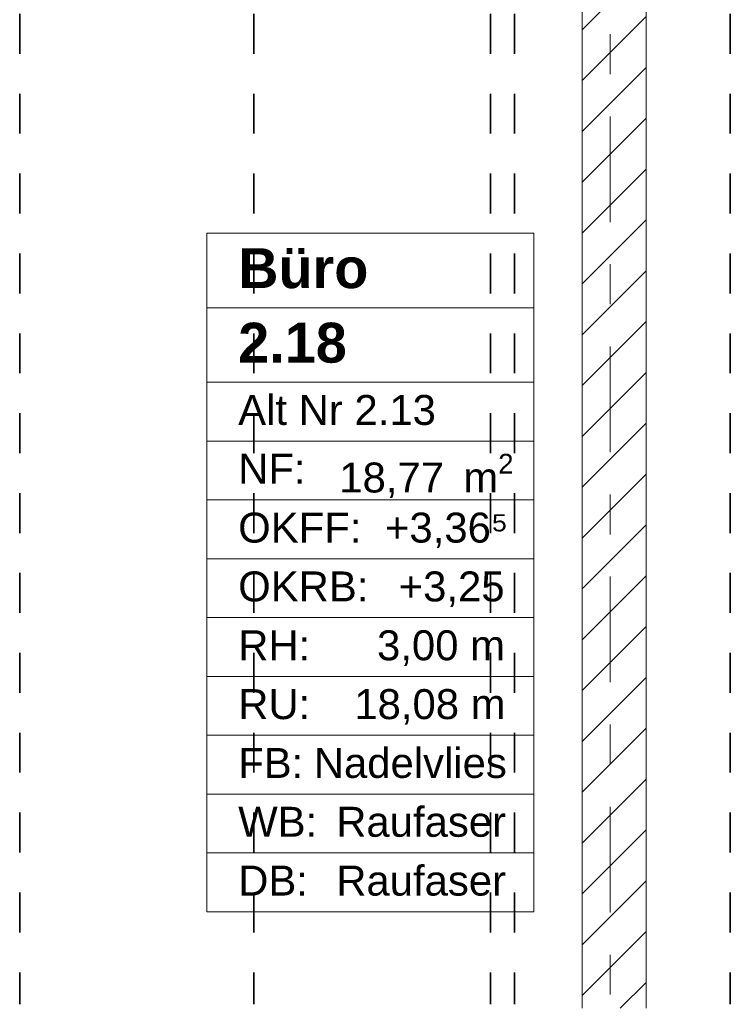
# Model space of a CAD drawing. Header units: metres. Extents: x -3.6 to 84.5, y -11 to 16.8.
# Tile 48 of 137: x 13.5 to 15.2, y 0.7 to 3.2. Entities that reach past the tile are written whole.
import ezdxf

# ---------------------------------------------------------------- set-up
doc = ezdxf.new("R2010")
doc.units = ezdxf.units.M
doc.header["$MEASUREMENT"] = 0
for name, pattern in [('Achse', [0.2, 0.1, -0.05, 0, -0.05]), ('Strichlinie doppelt', [0.546806, 0.264583, -0.105833, 0.070556, -0.105833]), ('Wipeout_Contour', [1, 0, -1])]:
    doc.linetypes.add(name, pattern=pattern)
for name, color, linetype in [('155 - Bemaßung_ Beschriftung.Ausbau - Deckenelemente', 7, 'Continuous'), ('451 - Universal.Achsen Raster', 7, 'Continuous'), ('605 - Struktur.Wand Innen', 7, 'Continuous'), ('Neubau_401 - Zone.Raum_ Raumbegrenzung_ Whg.', 7, 'Continuous')]:
    doc.layers.add(name, color=color, linetype=linetype)
doc.styles.add('ERSTELLTER_STIL_1', font='txt')
doc.styles.add('ERSTELLTER_STIL_2', font='txt')

msp = doc.modelspace()

# ---------------------------------------------------------------- linework, layer by layer
at = {"layer": '155 - Bemaßung_ Beschriftung.Ausbau - Deckenelemente', "color": 7, "linetype": 'Achse', "lineweight": 35}
for p, q in [((13.452, 5.19), (13.452, 0.71)), ((14.038, 5.19), (14.038, 0.71)), ((14.631, 5.19), (14.631, 0.71)), ((14.691, 5.19), (14.691, 0.71)), ((15.231, 5.19), (15.231, 0.71))]:
    msp.add_line(p, q, dxfattribs=at)
at = {"layer": 'Neubau_401 - Zone.Raum_ Raumbegrenzung_ Whg.', "color": 1, "linetype": 'Continuous', "lineweight": 9}
for p, q in [((14.7392, 2.6408), (13.9204, 2.6408)), ((13.9204, 2.6408), (13.9204, 0.9417)), ((13.9204, 2.6408), (14.7392, 2.6408)), ((13.9204, 2.4542), (13.9204, 2.6408)), ((14.7392, 0.9417), (14.7392, 2.6408)), ((14.7392, 2.6408), (14.7392, 2.4542)), ((14.7392, 2.4542), (13.9204, 2.4542)), ((13.9204, 2.4542), (14.7392, 2.4542)), ((13.9204, 2.2676), (13.9204, 2.4542)), ((14.7392, 2.4542), (14.7392, 2.2676)), ((14.7392, 2.2676), (13.9204, 2.2676)), ((13.9204, 2.2676), (14.7392, 2.2676)), ((13.9204, 2.1203), (13.9204, 2.2676)), ((14.7392, 2.2676), (14.7392, 2.1203)), ((14.7392, 2.1203), (13.9204, 2.1203)), ((13.9204, 2.1203), (14.7392, 2.1203)), ((13.9204, 1.973), (13.9204, 2.1203)), ((14.7392, 2.1203), (14.7392, 1.973)), ((14.7392, 1.973), (13.9204, 1.973)), ((13.9204, 1.973), (14.7392, 1.973)), ((13.9204, 1.8256), (13.9204, 1.973)), ((14.7392, 1.973), (14.7392, 1.8256)), ((14.7392, 1.8256), (13.9204, 1.8256)), ((13.9204, 1.8256), (14.7392, 1.8256)), ((13.9204, 1.6783), (13.9204, 1.8256)), ((14.7392, 1.8256), (14.7392, 1.6783)), ((14.7392, 1.6783), (13.9204, 1.6783)), ((13.9204, 1.6783), (14.7392, 1.6783)), ((13.9204, 1.531), (13.9204, 1.6783)), ((14.7392, 1.6783), (14.7392, 1.531)), ((14.7392, 1.531), (13.9204, 1.531)), ((13.9204, 1.531), (14.7392, 1.531)), ((13.9204, 1.3837), (13.9204, 1.531)), ((14.7392, 1.531), (14.7392, 1.3837)), ((14.7392, 1.3837), (13.9204, 1.3837)), ((13.9204, 1.3837), (14.7392, 1.3837)), ((13.9204, 1.2364), (13.9204, 1.3837)), ((14.7392, 1.3837), (14.7392, 1.2364)), ((14.7392, 1.2364), (13.9204, 1.2364)), ((13.9204, 1.2364), (14.7392, 1.2364)), ((13.9204, 1.089), (13.9204, 1.2364)), ((14.7392, 1.2364), (14.7392, 1.089)), ((14.7392, 1.089), (13.9204, 1.089)), ((13.9204, 1.089), (14.7392, 1.089)), ((13.9204, 0.9417), (13.9204, 1.089)), ((14.7392, 1.089), (14.7392, 0.9417)), ((13.9204, 0.9417), (14.7392, 0.9417)), ((14.7392, 0.9417), (13.9204, 0.9417))]:
    msp.add_line(p, q, dxfattribs=at)

# ---------------------------------------------------------------- texts
at = {"layer": 'Neubau_401 - Zone.Raum_ Raumbegrenzung_ Whg.', "color": 7, "lineweight": 9, "attachment_point": 1}
for s, insert, char_height, style in [('\\A1;{\\pqj;\\pt0;\\fArial|b1|i0|c0|p38;}', (14.6607, 2.6261), 0.1, 'ERSTELLTER_STIL_1'), ('\\A1;{\\pqj;\\pt0;\\fArial|b1|i0|c0|p38;Büro}', (13.999, 2.6032), 0.1, 'ERSTELLTER_STIL_1'), ('\\A1;{\\pql;\\pt0;\\fArial|b1|i0|c0|p38;2.18}', (13.999, 2.4166), 0.1, 'ERSTELLTER_STIL_1'), ('\\A1;{\\pqj;\\pt0;\\fArial|b1|i0|c0|p38;}', (14.6607, 2.4395), 0.1, 'ERSTELLTER_STIL_1'), ('\\A1;{\\pqj;\\pt0;\\fArial|b0|i0|c0|p38;}', (14.6607, 2.2529), 0.075, 'ERSTELLTER_STIL_2'), ('\\A1;{\\pqj;\\pt0;\\fArial|b0|i0|c0|p38;Alt Nr 2.13}', (13.999, 2.2357), 0.075, 'ERSTELLTER_STIL_2'), ('\\A1;{\\pqj;\\pt0;\\fArial|b0|i0|c0|p38;NF: }', (13.999, 2.0884), 0.075, 'ERSTELLTER_STIL_2'), ('\\A1;{\\pql;\\pt0,0.05;\\fArial|b0|i0|c0|p38;18,77\\fArial|b0|i0|c0|p38;\\A1{\\H.66x;\\S^  ;}\\fArial|b0|i0|c0|p38; m\\fArial|b0|i0|c0|p38;\\A1{\\H.66x;\\S2^  ;}}', (14.2521, 2.0884), 0.075, 'ERSTELLTER_STIL_2'), ('\\A1;{\\pqj;\\pt0;\\fArial|b0|i0|c0|p38;+3,36⁵}', (14.3665, 1.9411), 0.075, 'ERSTELLTER_STIL_2'), ('\\A1;{\\pqj;\\pt0;\\fArial|b0|i0|c0|p38;OKFF: }', (13.999, 1.9411), 0.075, 'ERSTELLTER_STIL_2'), ('\\A1;{\\pqj;\\pt0;\\fArial|b0|i0|c0|p38;OKRB: }', (13.999, 1.7938), 0.075, 'ERSTELLTER_STIL_2'), ('\\A1;{\\pqj;\\pt0;\\fArial|b0|i0|c0|p38;+3,25}', (14.4008, 1.7938), 0.075, 'ERSTELLTER_STIL_2'), ('\\A1;{\\pqj;\\pt0;\\fArial|b0|i0|c0|p38;RH: }', (13.999, 1.6464), 0.075, 'ERSTELLTER_STIL_2'), ('\\A1;{\\pqj;\\pt0;\\fArial|b0|i0|c0|p38;3,00 m}', (14.3466, 1.6464), 0.075, 'ERSTELLTER_STIL_2'), ('\\A1;{\\pqj;\\pt0;\\fArial|b0|i0|c0|p38;RU: }', (13.999, 1.4991), 0.075, 'ERSTELLTER_STIL_2'), ('\\A1;{\\pqj;\\pt0;\\fArial|b0|i0|c0|p38;18,08 m}', (14.2897, 1.4991), 0.075, 'ERSTELLTER_STIL_2'), ('\\A1;{\\pqj;\\pt0;\\fArial|b0|i0|c0|p38;Nadelvlies}', (14.1882, 1.3518), 0.075, 'ERSTELLTER_STIL_2'), ('\\A1;{\\pqj;\\pt0;\\fArial|b0|i0|c0|p38;FB: }', (13.999, 1.3518), 0.075, 'ERSTELLTER_STIL_2'), ('\\A1;{\\pqj;\\pt0;\\fArial|b0|i0|c0|p38;Raufaser}', (14.2444, 1.2045), 0.075, 'ERSTELLTER_STIL_2'), ('\\A1;{\\pqj;\\pt0;\\fArial|b0|i0|c0|p38;WB: }', (13.999, 1.2045), 0.075, 'ERSTELLTER_STIL_2'), ('\\A1;{\\pqj;\\pt0;\\fArial|b0|i0|c0|p38;Raufaser}', (14.2444, 1.0572), 0.075, 'ERSTELLTER_STIL_2'), ('\\A1;{\\pqj;\\pt0;\\fArial|b0|i0|c0|p38;DB: }', (13.999, 1.0572), 0.075, 'ERSTELLTER_STIL_2')]:
    msp.add_mtext(s, dxfattribs=dict(at, insert=insert, char_height=char_height, style=style))

# ---------------------------------------------------------------- wipeouts: each hides what was drawn before it
at = {"color": 254, "linetype": 'Wipeout_Contour', "lineweight": 0, "ltscale": 61.464205}
msp.add_wipeout([(15.02, 5.1), (14.86, 5.1), (14.86, 0.7), (15.02, 0.7)], dxfattribs=at).dxf.layer = '605 - Struktur.Wand Innen'

# ---------------------------------------------------------------- next in the draw order: hatches: boundary and pattern name
at = {"layer": '605 - Struktur.Wand Innen', "linetype": 'Continuous', "lineweight": 0, "true_color": 0x000000}
h = msp.add_hatch(dxfattribs=at)
h.set_pattern_fill('MW_Ziegel_0001', color=18, style=0, pattern_type=2)
h.set_pattern_definition([(45, (0, 0), (-0.0636396, 0.0636396), [])])
h.paths.add_polyline_path([(15.02, 5.1), (14.86, 5.1), (14.86, 0.7), (15.02, 0.7)])

# ---------------------------------------------------------------- next in the draw order: linework, layer by layer
at = {"layer": '451 - Universal.Achsen Raster', "color": 160, "linetype": 'Strichlinie doppelt', "lineweight": 9, "true_color": 0x3232ff}
msp.add_line((14.93, -10.585), (14.93, 16.355), dxfattribs=at)
at = {"layer": '605 - Struktur.Wand Innen', "color": 7, "linetype": 'Continuous', "lineweight": 18, "flags": 128}
for points in [[(14.86, 5.1), (14.86, 0.7)], [(15.02, 0.7), (15.02, 5.1)]]:
    msp.add_lwpolyline(points, dxfattribs=at)

doc.saveas('drawing.dxf')
